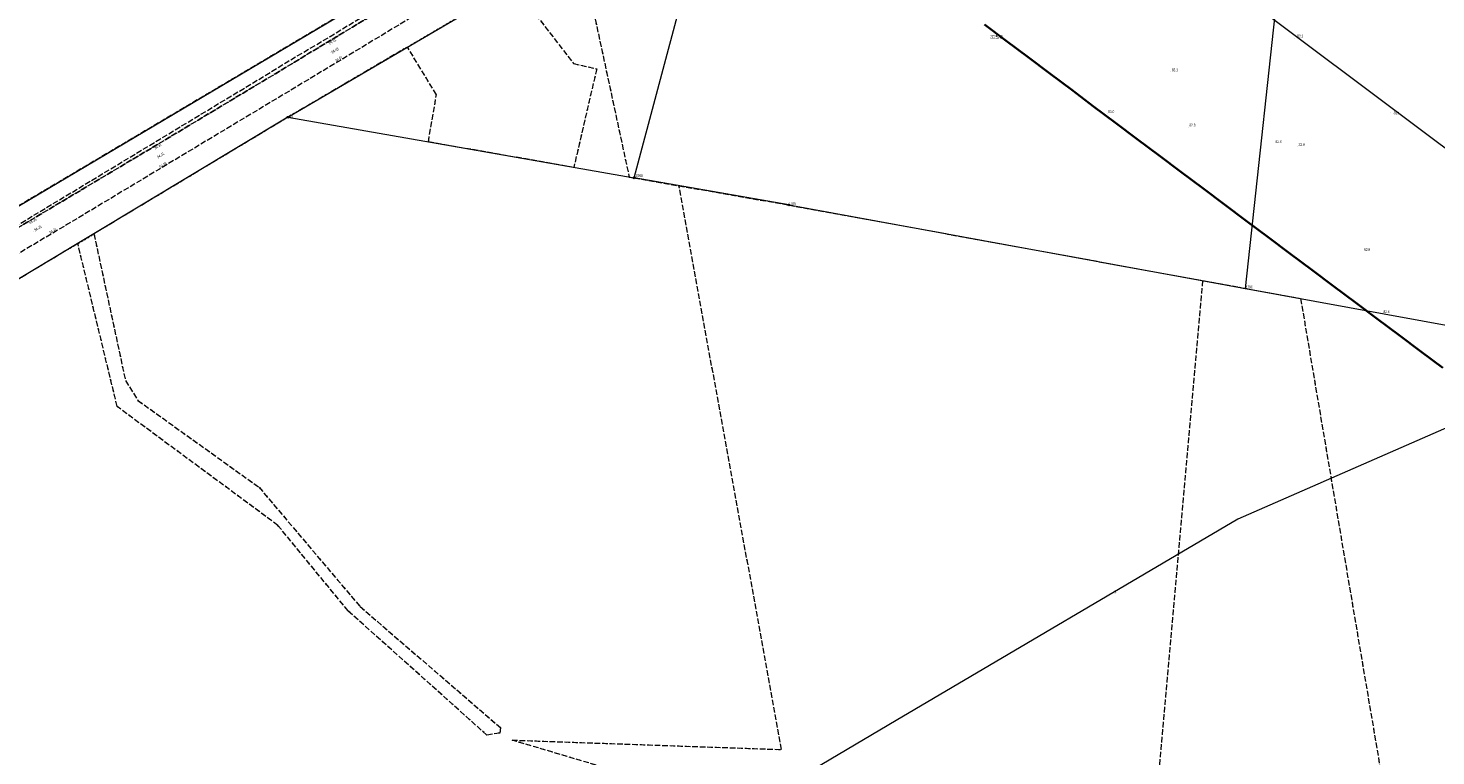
# Model space of a CAD drawing. Header units: metres. Extents: x 6524698 to 6533081, y 5883213 to 5896811.
# Tile 83 of 131: x 6527417 to 6527792, y 5892478 to 5892672. Entities that reach past the tile are written whole.
import ezdxf
from ezdxf.enums import TextEntityAlignment as Align

# ---------------------------------------------------------------- set-up
doc = ezdxf.new("R2010")
doc.units = ezdxf.units.M
for name, pattern in [('mapa zasadnicza$0$1.5_0.5', [2, 1.5, -0.5]), ('mapa zasadnicza$0$219-500', [0]), ('mapa zasadnicza$0$egkk-500', [2, 1.5, -0.5]), ('mapa zasadnicza$0$egug-500', [1, 0.5, -0.5]), ('mapa zasadnicza$0$suep_wn_500', [0])]:
    doc.linetypes.add(name, pattern=pattern)
for name, color, linetype in [('mapa zasadnicza$0$000 Inne (niezydentyfikowane)', 7, 'Continuous'), ('mapa zasadnicza$0$202-punkt graniczny', 7, 'Continuous'), ('mapa zasadnicza$0$202-punkt graniczny-Atr103', 7, 'Continuous'), ('mapa zasadnicza$0$203-punkt graniczny', 7, 'Continuous'), ('mapa zasadnicza$0$203-punkt graniczny-Atr104', 7, 'Continuous'), ('mapa zasadnicza$0$211-numer działki ewidencyjnej', 7, 'Continuous'), ('mapa zasadnicza$0$217-kontur klasyfikacyjny', 7, 'Continuous'), ('mapa zasadnicza$0$218-kontur użytku gruntowego', 7, 'Continuous'), ('mapa zasadnicza$0$219-działka ewidencyjna', 7, 'Continuous'), ('mapa zasadnicza$0$jezdnia', 7, 'Continuous'), ('mapa zasadnicza$0$pikieta naturalna', 7, 'Continuous'), ('mapa zasadnicza$0$pikieta naturalna-Atr2', 7, 'Continuous'), ('mapa zasadnicza$0$pikieta sztuczna', 7, 'Continuous'), ('mapa zasadnicza$0$pikieta sztuczna-Atr2', 7, 'Continuous'), ('mapa zasadnicza$0$przewód elektroenergetyczny wysokiego napięcia', 7, 'Continuous'), ('mapa zasadnicza$0$przewód specjalny', 7, 'Continuous'), ('mapa zasadnicza$0$przewód specjalny-Atr1', 7, 'Continuous')]:
    doc.layers.add(name, color=color, linetype=linetype)
doc.styles.add('mapa zasadnicza$0$STANDARD', font='Working1250', dxfattribs={"width": 0.75})

# ---------------------------------------------------------------- blocks, each defined once
blk = doc.blocks.new('mapa zasadnicza$0$202')
at = {"color": 0, "linetype": 'Continuous', "lineweight": 0}
blk.add_circle((0, 0), 0.25, dxfattribs=at)
blk = doc.blocks.new('mapa zasadnicza$0$203')
at = {"linetype": 'Continuous', "lineweight": 0}
h = blk.add_hatch(color=0, dxfattribs=at)
edge = h.paths.add_edge_path()
edge.add_arc((0, 0), 0.045, 0, 360)
blk = doc.blocks.new('mapa zasadnicza$0$PW01')
at = {"linetype": 'Continuous', "lineweight": 13}
h = blk.add_hatch(color=0, dxfattribs=at)
edge = h.paths.add_edge_path()
edge.add_arc((0, 0), 0.045, 0, 360)

msp = doc.modelspace()

# ---------------------------------------------------------------- linework, layer by layer
at = {"layer": 'mapa zasadnicza$0$000 Inne (niezydentyfikowane)', "color": 7, "linetype": 'Continuous', "lineweight": 35, "flags": 128}
msp.add_lwpolyline([(6527793.576, 5892581.811), (6527787.765, 5892586.165), (6527781.953, 5892590.518), (6527776.142, 5892594.872), (6527770.331, 5892599.225), (6527764.52, 5892603.578), (6527758.709, 5892607.932), (6527752.898, 5892612.285), (6527747.086, 5892616.639), (6527741.275, 5892620.992), (6527735.464, 5892625.346), (6527729.653, 5892629.699), (6527723.842, 5892634.053), (6527718.03, 5892638.406), (6527712.219, 5892642.759), (6527706.408, 5892647.113), (6527700.597, 5892651.466), (6527694.786, 5892655.82), (6527688.974, 5892660.173), (6527683.163, 5892664.527), (6527677.352, 5892668.88), (6527671.541, 5892673.233)], dxfattribs=at)
at = {"layer": 'mapa zasadnicza$0$217-kontur klasyfikacyjny', "color": 92, "linetype": 'mapa zasadnicza$0$egkk-500', "lineweight": 18, "flags": 128}
for points in [[(6527563.72, 5892694.21), (6527570.89, 5892660.9)], [(6527288.71, 5892550.42), (6527525.56, 5892690.96)], [(6527546, 5892683.79), (6527562.18, 5892662.86)], [(6527517.93, 5892667.27), (6527486.11, 5892648.54)], [(6527525.67, 5892654.56), (6527517.93, 5892667.27)], [(6527562.18, 5892662.86), (6527568.33, 5892661.47)], [(6527568.33, 5892661.47), (6527562.23, 5892635.21)], [(6527570.89, 5892660.9), (6527576.98, 5892632.63)], [(6527523.52, 5892641.99), (6527525.67, 5892654.56)], [(6527486.11, 5892648.54), (6527434.49, 5892617.5)], [(6527542.66, 5892638.64), (6527523.52, 5892641.99)], [(6527562.23, 5892635.21), (6527542.66, 5892638.64)], [(6527576.98, 5892632.63), (6527578.29, 5892632.4)], [(6527578.29, 5892632.4), (6527590.22, 5892630.31)], [(6527590.22, 5892630.31), (6527619.45, 5892625.19)], [(6527617.57, 5892480.14), (6527590.22, 5892630.31)], [(6527619.45, 5892625.19), (6527729.63, 5892605.06)], [(6527430.2, 5892614.92), (6527291.7, 5892531.65)], [(6527440.68, 5892571.48), (6527430.2, 5892614.92)], [(6527434.49, 5892617.5), (6527442.87, 5892578.42)], [(6527729.63, 5892605.06), (6527710.43, 5892389.73)], [(6527729.63, 5892605.06), (6527741.09, 5892602.96)], [(6527741.09, 5892602.96), (6527755.72, 5892600.29)], [(6527755.72, 5892600.29), (6527781.66, 5892447.09)], [(6527442.87, 5892578.42), (6527446.21, 5892573.12)], [(6527483.46, 5892539.85), (6527440.68, 5892571.48)], [(6527446.21, 5892573.12), (6527478.45, 5892549.99)], [(6527478.45, 5892549.99), (6527505.34, 5892518.21)], [(6527502.15, 5892517.08), (6527483.46, 5892539.85)], [(6527539.08, 5892484), (6527502.15, 5892517.08)], [(6527505.34, 5892518.21), (6527542.69, 5892486.01)], [(6527542.56, 5892484.54), (6527539.08, 5892484)], [(6527542.69, 5892486.01), (6527542.56, 5892484.54)], [(6527579.66, 5892472.56), (6527545.79, 5892482.65)], [(6527545.79, 5892482.65), (6527617.57, 5892480.14)]]:
    msp.add_lwpolyline(points, dxfattribs=at)
at = {"layer": 'mapa zasadnicza$0$218-kontur użytku gruntowego', "color": 3, "linetype": 'mapa zasadnicza$0$egug-500', "lineweight": 18, "flags": 128}
for points in [[(6527563.72, 5892694.21), (6527570.89, 5892660.9)], [(6527288.71, 5892550.42), (6527525.56, 5892690.96)], [(6527517.93, 5892667.27), (6527546, 5892683.79)], [(6527546, 5892683.79), (6527562.18, 5892662.86)], [(6527517.93, 5892667.27), (6527486.11, 5892648.54)], [(6527525.67, 5892654.56), (6527517.93, 5892667.27)], [(6527562.18, 5892662.86), (6527568.33, 5892661.47)], [(6527568.33, 5892661.47), (6527562.23, 5892635.21)], [(6527570.89, 5892660.9), (6527576.98, 5892632.63)], [(6527523.52, 5892641.99), (6527525.67, 5892654.56)], [(6527486.11, 5892648.54), (6527434.49, 5892617.5)], [(6527542.66, 5892638.64), (6527523.52, 5892641.99)], [(6527562.23, 5892635.21), (6527542.66, 5892638.64)], [(6527576.98, 5892632.63), (6527578.29, 5892632.4)], [(6527578.29, 5892632.4), (6527590.22, 5892630.31)], [(6527590.22, 5892630.31), (6527619.45, 5892625.19)], [(6527617.57, 5892480.14), (6527590.22, 5892630.31)], [(6527619.45, 5892625.19), (6527729.63, 5892605.06)], [(6527430.2, 5892614.92), (6527291.7, 5892531.65)], [(6527430.2, 5892614.92), (6527434.49, 5892617.5)], [(6527440.68, 5892571.48), (6527430.2, 5892614.92)], [(6527434.49, 5892617.5), (6527442.87, 5892578.42)], [(6527729.63, 5892605.06), (6527710.43, 5892389.73)], [(6527729.63, 5892605.06), (6527741.09, 5892602.96)], [(6527741.09, 5892602.96), (6527755.72, 5892600.29)], [(6527755.72, 5892600.29), (6527781.66, 5892447.09)], [(6527442.87, 5892578.42), (6527446.21, 5892573.12)], [(6527483.46, 5892539.85), (6527440.68, 5892571.48)], [(6527446.21, 5892573.12), (6527478.45, 5892549.99)], [(6527478.45, 5892549.99), (6527505.34, 5892518.21)], [(6527502.15, 5892517.08), (6527483.46, 5892539.85)], [(6527539.08, 5892484), (6527502.15, 5892517.08)], [(6527505.34, 5892518.21), (6527542.69, 5892486.01)], [(6527542.56, 5892484.54), (6527539.08, 5892484)], [(6527542.69, 5892486.01), (6527542.56, 5892484.54)], [(6527579.66, 5892472.56), (6527545.79, 5892482.65)], [(6527545.79, 5892482.65), (6527617.57, 5892480.14)]]:
    msp.add_lwpolyline(points, dxfattribs=at)
at = {"layer": 'mapa zasadnicza$0$219-działka ewidencyjna', "color": 7, "linetype": 'mapa zasadnicza$0$219-500', "lineweight": 18, "flags": 128}
for points in [[(6527288.71, 5892550.42), (6527630.14, 5892753.01)], [(6527741.09, 5892602.96), (6527750.89, 5892693.94)], [(6527486.11, 5892648.54), (6527554.13, 5892688.57)], [(6527578.29, 5892632.4), (6527591.29, 5892681.04)], [(6527486.11, 5892648.54), (6527291.7, 5892531.65)], [(6527486.11, 5892648.54), (6527578.29, 5892632.4)], [(6527619.45, 5892625.19), (6527578.29, 5892632.4)], [(6527619.45, 5892625.19), (6527741.09, 5892602.96)], [(6527741.09, 5892602.96), (6527825.13, 5892587.6)]]:
    msp.add_lwpolyline(points, dxfattribs=at)
at = {"layer": 'mapa zasadnicza$0$jezdnia', "color": 7, "linetype": 'mapa zasadnicza$0$1.5_0.5', "lineweight": 18, "flags": 128}
for points in [[(6528098.78, 5893023.81), (6528064.84, 5893003.28), (6528053.53, 5892996.56), (6528040.45, 5892988.63), (6527988.61, 5892957.66), (6527945.05, 5892931.59), (6527930.8, 5892923.14), (6527898.71, 5892903.85), (6527899.4, 5892899.83), (6527896.22, 5892898.17), (6527894.92, 5892899.78), (6527893.6, 5892900.76), (6527864.38, 5892883.23), (6527859.23, 5892880.15), (6527819.97, 5892856.52), (6527769.56, 5892826.1), (6527704.94, 5892787.05), (6527635.3, 5892745.1), (6527586.51, 5892715.81), (6527544.12, 5892690.36), (6527544.25, 5892687.05), (6527545.8, 5892684.1), (6527541.49, 5892681.49), (6527539.36, 5892684.96), (6527537.08, 5892686.13), (6527529.82, 5892681.73), (6527498.83, 5892662.96), (6527451.9, 5892634.74), (6527427.47, 5892620.04), (6527381.01, 5892592.37), (6527355.24, 5892577.01), (6527318.31, 5892555.06), (6527294.46, 5892540.92), (6527294.32, 5892539.45), (6527295.38, 5892537.02), (6527290.83, 5892534.57), (6527288.41, 5892536.36), (6527287.16, 5892536.61), (6527262.8, 5892522.14), (6527262.65, 5892516.06), (6527258.33, 5892513.19), (6527253.15, 5892516.35), (6527251.84, 5892515.55), (6527245.68, 5892512.1), (6527227.34, 5892501.83), (6527214.89, 5892495.14), (6527208.7, 5892491.99), (6527203.32, 5892489.36), (6527195.06, 5892487.39), (6527188.07, 5892485.82), (6527183.09, 5892485.01), (6527182.01, 5892483.25), (6527181.68, 5892480.94), (6527168.37, 5892478.95), (6527166.73, 5892480.15), (6527165.03, 5892481.26), (6527162.93, 5892482.54), (6527160.53, 5892483.43), (6527144.38, 5892483.41), (6527141.46, 5892483.42), (6527139.43, 5892483.44), (6527132.06, 5892483.48), (6527122.38, 5892483.41), (6527118.44, 5892483.39), (6527117.38, 5892483.34), (6527111.65, 5892483.38), (6527089.38, 5892483.28), (6527088.36, 5892483.26), (6527084.9, 5892483.02), (6527080.38, 5892482.36), (6527074.57, 5892481.04), (6527069.81, 5892479.77), (6527069.66, 5892479.72), (6527066.42, 5892478.58), (6527060.45, 5892476.17), (6527055.02, 5892473.37), (6527049.77, 5892470.41), (6527039.45, 5892464.14), (6527025.83, 5892455.77), (6527019.68, 5892452.39), (6527007.24, 5892446.55), (6526997.05, 5892442.33), (6526988.7, 5892438.82), (6526987.78, 5892438.59), (6526986.74, 5892438.6), (6526984.76, 5892438.78), (6526981.8, 5892439.29), (6526981.81, 5892447.53), (6526987.84, 5892448.38), (6526989.58, 5892448.73), (6526994.78, 5892449.7), (6527002.89, 5892451.78), (6527006.08, 5892452.91), (6527009.08, 5892453.96), (6527014.6, 5892456.49), (6527016.35, 5892457.39), (6527021.63, 5892460.22), (6527025.92, 5892462.83), (6527037.82, 5892470.13), (6527045.51, 5892474.71), (6527049.02, 5892476.74), (6527053.77, 5892479.33), (6527060.17, 5892482.29), (6527066.08, 5892484.55), (6527074.31, 5892486.95), (6527079.11, 5892488.02), (6527085.39, 5892488.85), (6527090.38, 5892489.31), (6527098.04, 5892489.97), (6527099.85, 5892490.63), (6527101.56, 5892492.03), (6527102.29, 5892493.07), (6527109.3, 5892492.76), (6527111.93, 5892489.74), (6527125.67, 5892489.64), (6527126.23, 5892491.34), (6527126.41, 5892495.28), (6527130.32, 5892495.4), (6527130.7, 5892493.57), (6527131.22, 5892491.09), (6527131.91, 5892489.63), (6527144.15, 5892489.48), (6527144.29, 5892489.47), (6527150.78, 5892489.39), (6527156.38, 5892489.46), (6527167.72, 5892489.63), (6527177.02, 5892490.38), (6527190.66, 5892492.68), (6527202.01, 5892496), (6527211.16, 5892500.09), (6527224.33, 5892507.11), (6527241.8, 5892516.78), (6527283.75, 5892541.56), (6527316.15, 5892560.68), (6527350.83, 5892581.33), (6527377.82, 5892597.39), (6527416.92, 5892620.72), (6527450.2, 5892640.59), (6527484.3, 5892661.06), (6527496.63, 5892668.55), (6527522.85, 5892684.32), (6527583.54, 5892720.92), (6527631.82, 5892749.94), (6527701.85, 5892791.98), (6527766.34, 5892831.16), (6527816.81, 5892861.57), (6527855.88, 5892885.05), (6527864.57, 5892890.35), (6527927.18, 5892927.82), (6527941.82, 5892936.58), (6527977.56, 5892958), (6527985.05, 5892962.47), (6528030.97, 5892989.92), (6528031.39, 5892991.79), (6528030.22, 5892994.47), (6528034.17, 5892997.12), (6528035.88, 5892994.93), (6528037.89, 5892994.11), (6528050.04, 5893001.37), (6528061.65, 5893008.3), (6528095.78, 5893028.96), (6528115.4, 5893040.61), (6528116.33, 5893041.19), (6528118.03, 5893035.29), (6528117.26, 5893034.77)], [(6527855.37, 5892885.81), (6527863.88, 5892891.04), (6527916.82, 5892922.52), (6527921.86, 5892925.61), (6527940.11, 5892936.34), (6527977.69, 5892959.07), (6527977.56, 5892958), (6527941.82, 5892936.58), (6527927.18, 5892927.82), (6527864.57, 5892890.35), (6527855.88, 5892885.05), (6527816.81, 5892861.57), (6527766.34, 5892831.16), (6527701.85, 5892791.98), (6527631.82, 5892749.94), (6527583.54, 5892720.92), (6527522.85, 5892684.32), (6527496.63, 5892668.55), (6527484.3, 5892661.06), (6527450.2, 5892640.59), (6527416.92, 5892620.72), (6527377.82, 5892597.39), (6527350.83, 5892581.33), (6527316.15, 5892560.68), (6527283.75, 5892541.56), (6527241.8, 5892516.78), (6527224.33, 5892507.11), (6527211.16, 5892500.09), (6527202.01, 5892496), (6527190.66, 5892492.68), (6527177.02, 5892490.38), (6527167.72, 5892489.63), (6527156.38, 5892489.46), (6527155.4, 5892491.57), (6527154.95, 5892493.93), (6527154.86, 5892494.49), (6527155.03, 5892494.48), (6527155.63, 5892494.41), (6527156.04, 5892492.1), (6527157.77, 5892490.44), (6527158.25, 5892490.19), (6527176.9, 5892490.89), (6527191.97, 5892493.58), (6527204.67, 5892497.71), (6527214.75, 5892502.49), (6527226.59, 5892509.08), (6527254.64, 5892525.38), (6527255.19, 5892525.67), (6527254.84, 5892527.61), (6527259.05, 5892530.05), (6527260.34, 5892528.55), (6527291.69, 5892547.36), (6527316.89, 5892562.01), (6527348.68, 5892581.12), (6527377.27, 5892598.03), (6527411.13, 5892618), (6527452, 5892642.71), (6527481.68, 5892660.65), (6527486.11, 5892663.43), (6527497.33, 5892670.04), (6527516.04, 5892681.59), (6527631.23, 5892750.79), (6527695.14, 5892788.84), (6527701.56, 5892792.77), (6527710.99, 5892798.58), (6527765.9, 5892831.81), (6527778.41, 5892839.39), (6527803.46, 5892854.56), (6527816.43, 5892862.29)]]:
    msp.add_lwpolyline(points, close=True, dxfattribs=at)
at = {"layer": 'mapa zasadnicza$0$przewód elektroenergetyczny wysokiego napięcia', "color": 1, "linetype": 'mapa zasadnicza$0$suep_wn_500', "lineweight": 18, "flags": 128}
msp.add_lwpolyline([(6527920.59, 5892545.59), (6527694.08, 5892715.46)], dxfattribs=at)
at = {"layer": 'mapa zasadnicza$0$przewód specjalny', "color": 7, "linetype": 'Continuous', "lineweight": 18, "flags": 128}
msp.add_lwpolyline([(6527922.51, 5892621.88), (6527739, 5892541.48), (6527648.08, 5892487.86), (6527571.31, 5892442.38)], dxfattribs=at)

# ---------------------------------------------------------------- block references
at = {"layer": 'mapa zasadnicza$0$202-punkt graniczny', "color": 7, "linetype": 'Continuous', "lineweight": 18}
for p in [(6527486.11, 5892648.54), (6527578.29, 5892632.4), (6527619.45, 5892625.19)]:
    msp.add_blockref('mapa zasadnicza$0$202', p, dxfattribs=at)
at = {"layer": 'mapa zasadnicza$0$203-punkt graniczny', "color": 7, "linetype": 'Continuous', "lineweight": 18}
msp.add_blockref('mapa zasadnicza$0$203', (6527741.09, 5892602.96), dxfattribs=at)
at = {"layer": 'mapa zasadnicza$0$pikieta naturalna', "color": 7, "linetype": 'Continuous', "lineweight": 13}
for p, rotation in [((6527754.11, 5892669.54), 0.04099999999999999), ((6527721.06, 5892660.73), 359.9520000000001), ((6527748.57, 5892641.25), 359.844)]:
    msp.add_blockref('mapa zasadnicza$0$PW01', p, dxfattribs=dict(at, rotation=rotation))
for p in [(6527704.3, 5892649.5), (6527779.58, 5892649.9), (6527725.9, 5892645.9), (6527755, 5892640.7), (6527771.61, 5892613.46), (6527777.6, 5892596.2)]:
    msp.add_blockref('mapa zasadnicza$0$PW01', p, dxfattribs=at)
at = {"layer": 'mapa zasadnicza$0$pikieta sztuczna', "color": 7, "linetype": 'Continuous', "lineweight": 13}
for p in [(6527496.63, 5892668.55), (6527497.52, 5892665.71), (6527498.83, 5892662.96), (6527450.2, 5892640.59), (6527451.1, 5892637.78), (6527451.9, 5892634.74), (6527418.46, 5892618.19), (6527425.09, 5892618.63)]:
    msp.add_blockref('mapa zasadnicza$0$PW01', p, dxfattribs=at)

# ---------------------------------------------------------------- texts
at = {"layer": 'mapa zasadnicza$0$202-punkt graniczny-Atr103', "color": 7, "style": 'mapa zasadnicza$0$STANDARD', "width": 0.667}
for s, p in [('761', (6527486.11, 5892648.54)), ('1789', (6527619.45, 5892625.19))]:
    msp.add_text(s, height=0.75, dxfattribs=at).set_placement(p)
msp.add_text('10900', height=0.75, dxfattribs=at).set_placement((6527578.29, 5892632.4), align=Align.BOTTOM_LEFT)
at = {"layer": 'mapa zasadnicza$0$203-punkt graniczny-Atr104', "color": 7, "style": 'mapa zasadnicza$0$STANDARD', "width": 0.667}
msp.add_text('1790', height=0.75, dxfattribs=at).set_placement((6527741.09, 5892602.96))
at = {"layer": 'mapa zasadnicza$0$211-numer działki ewidencyjnej', "color": 7, "linetype": 'Continuous', "lineweight": 18, "style": 'mapa zasadnicza$0$STANDARD', "width": 0.79}
msp.add_text('325/3', height=1, dxfattribs=at).set_placement((6527673.1, 5892670.47), align=Align.TOP_LEFT)
at = {"layer": 'mapa zasadnicza$0$pikieta naturalna-Atr2', "color": 7, "style": 'mapa zasadnicza$0$STANDARD', "width": 0.667}
for s, p in [('83.1', (6527754.8, 5892669.83)), ('83.1', (6527721.44, 5892660.8)), ('83.0', (6527704.5, 5892649.7)), ('83.1', (6527780.49, 5892649.31)), ('82.8', (6527726.1, 5892646.1)), ('82.9', (6527749.05, 5892641.69)), ('82.9', (6527755.2, 5892640.9)), ('82.8', (6527772.61, 5892612.9)), ('82.6', (6527777.8, 5892596.4))]:
    msp.add_text(s, height=0.75, dxfattribs=at).set_placement(p)
at = {"layer": 'mapa zasadnicza$0$pikieta sztuczna-Atr2', "color": 7, "style": 'mapa zasadnicza$0$STANDARD', "width": 0.667}
for s, rotation, p in [('84.51', 31.025, (6527497.25, 5892667.89)), ('84.63', 31.202, (6527497.97, 5892665.47)), ('84.61', 31.202, (6527499, 5892663.27)), ('84.31', 30.976, (6527450.81, 5892639.93)), ('84.41', 31.019, (6527451.52, 5892637.57)), ('84.38', 31.019, (6527452.12, 5892635.01)), ('84.35', 30.839, (6527417.49, 5892620.08)), ('84.45', 30.776, (6527418.87, 5892618.1)), ('84.41', 30.776, (6527422.86, 5892617.46))]:
    msp.add_text(s, height=0.75, rotation=rotation, dxfattribs=at).set_placement(p)
at = {"layer": 'mapa zasadnicza$0$przewód specjalny-Atr1', "color": 7, "style": 'mapa zasadnicza$0$STANDARD', "width": 0.667}
msp.add_text('si', height=0.75, rotation=30.529, dxfattribs=at).set_placement((6527706.04, 5892522.04), align=Align.MIDDLE_LEFT)

doc.saveas('drawing.dxf')
